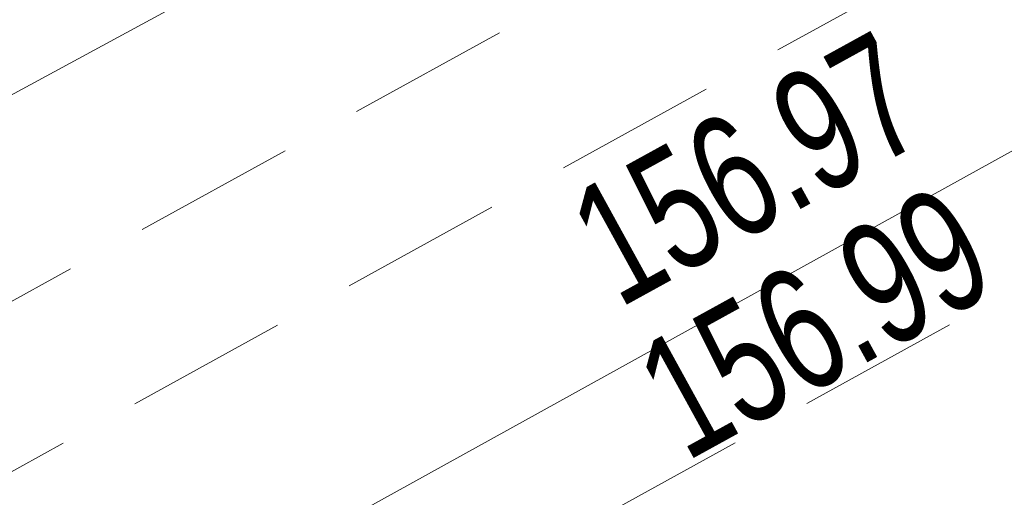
# Model space of a CAD drawing. Header units: metres. Extents: x 8440716 to 8446743, y 5883760 to 5887966.
# Tile 95 of 256: x 8442358.19 to 8442364.22, y 5885740.6 to 5885743.52. Entities that reach past the tile are written whole.
import ezdxf

# ---------------------------------------------------------------- set-up
doc = ezdxf.new("R2010")
doc.units = ezdxf.units.M
doc.header["$MEASUREMENT"] = 0
doc.linetypes.add('1.0_0.5', pattern=[1.5, 1, -0.5])
for name, color, linetype in [('chodnik', 253, 'CONTINUOUS'), ('pikieta sztuczna-Atr2', 253, 'CONTINUOUS'), ('przewód telekomunikacyjny podziemny', 253, 'CONTINUOUS'), ('przewód wodociągowy', 253, 'CONTINUOUS')]:
    doc.layers.add(name, color=color, linetype=linetype)
doc.styles.get("Standard").update_dxf_attribs({"font": 'Working1250', "width": 0.75})

msp = doc.modelspace()

# ---------------------------------------------------------------- linework, layer by layer
at = {"layer": 'chodnik', "color": 253, "linetype": '1.0_0.5', "lineweight": 18, "flags": 128}
for points in [[(8442227.61, 5885673.02), (8442233.09, 5885675.53), (8442236.85, 5885677.26), (8442248.86, 5885682.85), (8442261.11, 5885688.95), (8442270.34, 5885693.7), (8442276.45, 5885696.95), (8442293.62, 5885706.31), (8442303.45, 5885711.71), (8442327.6, 5885725.01), (8442363.58, 5885744.79), (8442368.09, 5885747.26), (8442372.02, 5885749.46), (8442397.76, 5885763.64), (8442430.07, 5885781.43), (8442463.7, 5885799.91), (8442494.8, 5885816.96), (8442526.92, 5885834.71), (8442562.4, 5885854.15), (8442598.17, 5885873.84), (8442624.8, 5885888.46), (8442657.47, 5885906.45), (8442689.67, 5885924.19), (8442721.98, 5885941.97), (8442754.17, 5885959.73), (8442784.37, 5885976.3), (8442819.26, 5885995.45), (8442851.56, 5886013.23), (8442883.81, 5886030.99), (8442916.35, 5886048.87), (8442948.54, 5886066.59), (8442981.18, 5886084.55), (8443014.82, 5886103.01), (8443046.03, 5886120.16), (8443078.59, 5886138.04), (8443110.9, 5886155.85), (8443143.39, 5886173.76), (8443159.31, 5886182.54), (8443160.3, 5886182.95), (8443161.61, 5886183.38), (8443162.98, 5886183.6), (8443164.51, 5886183.65), (8443166.42, 5886183.54), (8443168.06, 5886183.45), (8443169.47, 5886183.69), (8443170.89, 5886184.19), (8443171.98, 5886184.78), (8443172.73, 5886185.26), (8443170.6, 5886186.43), (8443170.05, 5886186.13), (8443169.27, 5886185.79), (8443168.01, 5886185.54), (8443167.07, 5886185.56), (8443165.25, 5886185.7), (8443164.04, 5886185.74), (8443161.85, 5886185.52), (8443160.12, 5886185.08), (8443158.24, 5886184.31), (8443142.4, 5886175.6), (8443109.88, 5886157.66), (8443077.69, 5886139.94), (8443045.06, 5886121.98), (8443013.59, 5886104.73), (8442980.22, 5886086.4), (8442947.47, 5886068.38), (8442915.51, 5886050.79), (8442882.83, 5886032.85), (8442850.52, 5886015.03), (8442818.06, 5885997.17), (8442783.41, 5885978.14), (8442753.19, 5885961.54), (8442720.93, 5885943.74), (8442688.63, 5885925.96), (8442656.38, 5885908.21), (8442623.77, 5885890.25), (8442597.12, 5885875.63), (8442561.4, 5885855.99), (8442525.99, 5885836.53), (8442493.98, 5885818.86), (8442462.78, 5885801.76), (8442428.98, 5885783.14), (8442396.7, 5885765.42), (8442371.04, 5885751.28), (8442367.47, 5885749.33), (8442367.16, 5885749.31), (8442366.9, 5885749.46), (8442366.56, 5885750.02), (8442366.18, 5885750.8), (8442364.41, 5885749.81), (8442364.38, 5885749.25), (8442364.01, 5885748.06), (8442363.55, 5885747.4), (8442362.78, 5885746.73), (8442326.54, 5885726.81), (8442302.36, 5885713.49), (8442292.58, 5885708.1), (8442275.43, 5885698.75), (8442269.39, 5885695.57), (8442260.19, 5885690.78), (8442247.99, 5885684.71), (8442235.85, 5885679.08), (8442232.06, 5885677.37), (8442227.97, 5885675.56), (8442221.94, 5885672.89), (8442216.5, 5885670.61), (8442206.12, 5885666.35), (8442201.41, 5885664.48), (8442190.06, 5885660.16), (8442169.76, 5885652.89), (8442167.35, 5885652.25), (8442161.2, 5885650.61), (8442161.7, 5885648.68), (8442170.42, 5885650.93), (8442190.78, 5885658.22), (8442202.03, 5885662.53), (8442207.06, 5885664.47), (8442217.19, 5885668.66), (8442223.87, 5885671.41)], [(8442398.23, 5885762.83), (8442372.93, 5885748.87), (8442372.02, 5885749.46), (8442368.09, 5885747.26), (8442368.08, 5885746.24), (8442363.93, 5885743.94), (8442328.04, 5885724.2), (8442303.92, 5885710.92), (8442294.03, 5885705.48), (8442276.91, 5885696.15), (8442270.65, 5885692.84), (8442261.52, 5885688.13), (8442249.29, 5885682.04), (8442237.27, 5885676.4), (8442233.82, 5885674.86), (8442227.91, 5885672.18), (8442228.68, 5885670.34), (8442234.79, 5885673.06), (8442238.21, 5885674.64), (8442250.22, 5885680.25), (8442262.44, 5885686.36), (8442271.35, 5885690.96), (8442277.86, 5885694.39), (8442295.07, 5885703.76), (8442305.02, 5885709.25), (8442328.98, 5885722.44), (8442364.79, 5885742.15), (8442399.21, 5885760.98), (8442431.58, 5885778.77), (8442465.05, 5885797.22), (8442495.8, 5885814.05), (8442518.04, 5885826.35), (8442520.13, 5885827.5), (8442528.37, 5885832.06), (8442563.43, 5885851.44), (8442599.47, 5885871.24), (8442625.94, 5885885.78), (8442658.84, 5885903.89), (8442691.97, 5885922.16), (8442723.6, 5885939.55), (8442755.59, 5885957.15), (8442785.67, 5885973.69), (8442820.87, 5885992.99), (8442852.82, 5886010.6), (8442885.15, 5886028.42), (8442917.67, 5886046.28), (8442950.17, 5886064.15), (8442982.52, 5886081.96), (8443016.84, 5886100.81), (8443047.49, 5886117.63), (8443079.73, 5886135.39), (8443112.44, 5886153.39), (8443144.78, 5886171.19), (8443160.82, 5886179.99), (8443162.19, 5886180.5), (8443163.41, 5886180.72), (8443164.97, 5886180.7), (8443166.12, 5886180.47), (8443168.87, 5886179.82), (8443169.49, 5886179.73), (8443170.81, 5886179.74), (8443172.11, 5886180.07), (8443173.41, 5886180.59), (8443175.29, 5886181.7), (8443174.34, 5886182.75), (8443173.14, 5886183.92), (8443171.98, 5886184.78), (8443170.89, 5886184.19), (8443169.47, 5886183.69), (8443168.06, 5886183.45), (8443166.42, 5886183.54), (8443164.51, 5886183.65), (8443162.98, 5886183.6), (8443161.61, 5886183.38), (8443160.3, 5886182.95), (8443159.31, 5886182.54), (8443159.73, 5886181.73), (8443143.87, 5886172.95), (8443111.34, 5886155.04), (8443078.93, 5886137.17), (8443046.49, 5886119.33), (8443015.33, 5886102.26), (8442981.67, 5886083.71), (8442949, 5886065.77), (8442916.82, 5886048.03), (8442884.23, 5886030.14), (8442851.95, 5886012.33), (8442819.79, 5885994.66), (8442784.76, 5885975.43), (8442754.61, 5885958.89), (8442722.39, 5885941.13), (8442691.08, 5885923.91), (8442657.91, 5885905.62), (8442625.13, 5885887.6), (8442598.63, 5885873.01), (8442562.69, 5885853.33), (8442527.37, 5885833.89), (8442495.03, 5885816.03), (8442464.1, 5885799.05), (8442430.54, 5885780.59)]]:
    msp.add_lwpolyline(points, close=True, dxfattribs=at)
at = {"layer": 'przewód telekomunikacyjny podziemny', "color": 30, "linetype": 'Continuous', "lineweight": 18, "flags": 128}
msp.add_lwpolyline([(8442887.65, 5886030.94), (8442861.5, 5886016.55), (8442845.88, 5886007.92), (8442819.73, 5885993.62), (8442792.68, 5885978.72), (8442764.96, 5885963.37), (8442742.51, 5885951.26), (8442715.88, 5885936.68), (8442689.75, 5885922.33), (8442664.49, 5885908.48), (8442641.02, 5885895.43), (8442613.42, 5885880.21), (8442586.52, 5885865.07), (8442555.95, 5885848.53), (8442535.15, 5885836.83), (8442526.51, 5885832.17), (8442498.85, 5885816.9), (8442462.39, 5885796.89), (8442434.58, 5885781.45), (8442405.39, 5885765.33), (8442372.03, 5885747.01), (8442349.92, 5885734.78), (8442316.79, 5885717.27), (8442288.16, 5885701.78)], dxfattribs=at)
at = {"layer": 'przewód wodociągowy', "color": 5, "linetype": 'Continuous', "lineweight": 18, "flags": 128}
msp.add_lwpolyline([(8442480.04, 5885809.76), (8442454, 5885795.25), (8442427.58, 5885781.06), (8442397.07, 5885764.28), (8442370.04, 5885749.52), (8442343.46, 5885735.1), (8442340.62, 5885733.46), (8442339.15, 5885732.65), (8442337.48, 5885731.61), (8442333.68, 5885729.86), (8442333.23, 5885730.08), (8442332.61, 5885731.09), (8442321.81, 5885750.66), (8442318.1, 5885757.25)], dxfattribs=at)

# ---------------------------------------------------------------- texts
at = {"layer": 'pikieta sztuczna-Atr2', "color": 253, "width": 0.72}
for s, rotation, p in [('156.97', 28.81, (8442361.86, 5885741.75)), ('156.99', 28.827, (8442362.27, 5885740.81))]:
    msp.add_text(s, height=0.75, rotation=rotation, dxfattribs=at).set_placement(p)

doc.saveas('drawing.dxf')
